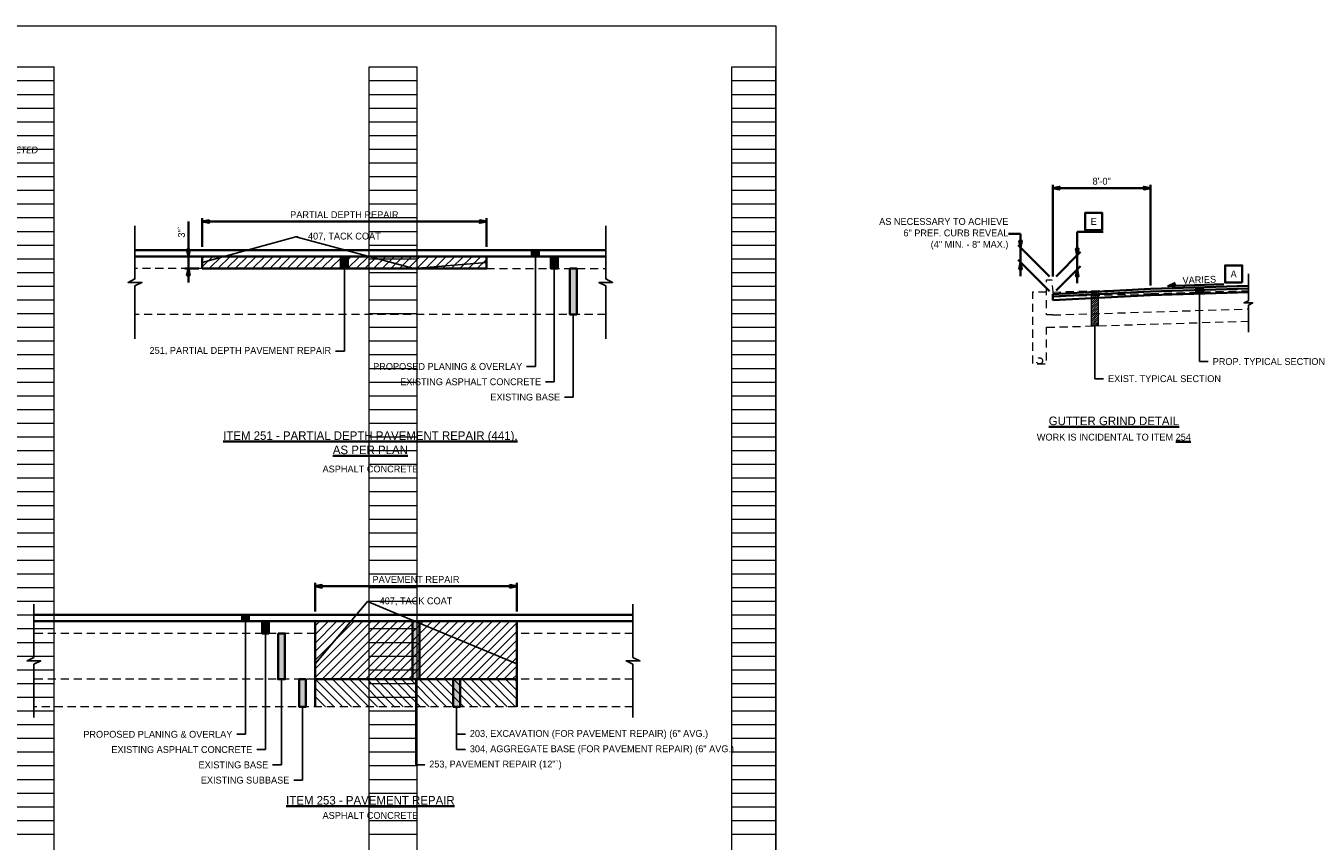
# Model space of a CAD drawing. Header units: feet. Extents: x 4003 to 4118, y 192 to 234.
# Tile 8 of 8: x 4091 to 4118, y 209 to 225. Entities that reach past the tile are written whole.
import ezdxf
from ezdxf import colors
from ezdxf.entities.mleader import LeaderData, LeaderLine
from ezdxf.math import Vec2, Vec3

# ---------------------------------------------------------------- set-up
doc = ezdxf.new("R2010")
doc.units = ezdxf.units.FT
doc.header["$MEASUREMENT"] = 0
doc.linetypes.add('OhDOT_DGN3', pattern=[0.22, 0.165, -0.055])
doc.layers.get('0').update_dxf_attribs({"lineweight": 15, "true_color": 0xc2ced6})
doc.layers.get('Defpoints').update_dxf_attribs({"lineweight": 15})
doc.layers.add('0_Mview', color=7, linetype='Continuous', lineweight=15, plot=False)
doc.layers.add('SC_Scratch1', color=7, linetype='Continuous', lineweight=15, plot=False)
for name, color, linetype, lineweight, true_color in [('PV_P_Saw_Cut_Line', 7, 'Continuous', 35, 0x99cc33), ('PV_P_Shoulder', 7, 'Continuous', 35, 0xff8000), ('SC_Shading3', 7, 'Continuous', 15, 0xe0e0e0), ('XS_P_Pavt_Surface', 7, 'Continuous', 35, 0x606060), ('XS_X_Pavt', 7, 'OhDOT_DGN3', 15, 0x40e0d0)]:
    doc.layers.add(name, color=color, linetype=linetype, lineweight=lineweight, true_color=true_color)
for name, color, linetype, lineweight in [('SH_Text', 7, 'Continuous', 35), ('TX_P_20', 7, 'Continuous', 35), ('TX_P_5', 7, 'Continuous', 35), ('TX_X_5', 7, 'Continuous', 15)]:
    doc.layers.add(name, color=color, linetype=linetype, lineweight=lineweight)
doc.layers.add('XS_X_Text_Info', color=5, linetype='Continuous')
doc.styles.add('P_Slanted - Normal Fixed Spacing', font='calibrii.ttf', dxfattribs={"height": 0.14})
doc.styles.add('Slanted-Normal', font='font31.shx', dxfattribs={"height": 0.14})
doc.styles.add('Straight-Normal', font='font30.shx', dxfattribs={"height": 0.14})
doc.dimstyles.new('Dec-0  Slanted', dxfattribs={"dimtxt": 0.14, "dimasz": 0.14, "dimexe": 0.07, "dimexo": 0.07, "dimgap": 0.07, "dimtad": 1, "dimdec": 0, "dimzin": 3, "dimdsep": 46, "dimtxsty": 'Slanted-Normal', "dimblk": 'Dim1', "dimcen": 0, "dimclrd": 95, "dimclre": 95, "dimclrt": 7, "dimaunit": 1, "dimadec": 5, "dimazin": 3, "dimtfac": 1, "dimtdec": 0, "dimtmove": 1, "dimatfit": 0, "dimldrblk": 'Dim1', "dimfxl": 1, "dimtolj": 1, "dimtzin": 0, "dimlwd": -1, "dimlwe": -1, "dimarcsym": 0})

# ---------------------------------------------------------------- blocks, each defined once
blk = doc.blocks.new('4COL')
at = {"layer": 'Defpoints', "color": 3, "linetype": 'Continuous'}
for p, q in [((16.76, 21.14), (17.74, 21.14)), ((17.74, 0.98), (17.74, 21.14)), ((24.18, 0.98), (24.18, 21.14)), ((24.18, 21.14), (25.16, 21.14)), ((25.16, 0.98), (25.16, 21.14)), ((31.6, 0.98), (31.6, 21.14)), ((31.6, 21.14), (32.5, 21.14)), ((32.5, 0.98), (32.5, 21.14)), ((16.76, 20.86), (17.74, 20.86)), ((24.18, 20.86), (25.16, 20.86)), ((31.6, 20.86), (32.5, 20.86)), ((16.76, 20.58), (17.74, 20.58)), ((24.18, 20.58), (25.16, 20.58)), ((31.6, 20.58), (32.5, 20.58)), ((16.76, 20.3), (17.74, 20.3)), ((24.18, 20.3), (25.16, 20.3)), ((31.6, 20.3), (32.5, 20.3)), ((16.76, 20.02), (17.74, 20.02)), ((24.18, 20.02), (25.16, 20.02)), ((31.6, 20.02), (32.5, 20.02)), ((16.76, 19.74), (17.74, 19.74)), ((24.18, 19.74), (25.16, 19.74)), ((31.6, 19.74), (32.5, 19.74)), ((16.76, 19.46), (17.74, 19.46)), ((24.18, 19.46), (25.16, 19.46)), ((31.6, 19.46), (32.5, 19.46)), ((16.76, 19.18), (17.74, 19.18)), ((24.18, 19.18), (25.16, 19.18)), ((31.6, 19.18), (32.5, 19.18)), ((16.76, 18.9), (17.74, 18.9)), ((24.18, 18.9), (25.16, 18.9)), ((31.6, 18.9), (32.5, 18.9)), ((16.76, 18.62), (17.74, 18.62)), ((24.18, 18.62), (25.16, 18.62)), ((31.6, 18.62), (32.5, 18.62)), ((16.76, 18.34), (17.74, 18.34)), ((24.18, 18.34), (25.16, 18.34)), ((31.6, 18.34), (32.5, 18.34)), ((16.76, 18.06), (17.74, 18.06)), ((24.18, 18.06), (25.16, 18.06)), ((31.6, 18.06), (32.5, 18.06)), ((16.76, 17.78), (17.74, 17.78)), ((24.18, 17.78), (25.16, 17.78)), ((31.6, 17.78), (32.5, 17.78)), ((16.76, 17.5), (17.74, 17.5)), ((24.18, 17.5), (25.16, 17.5)), ((31.6, 17.5), (32.5, 17.5)), ((16.76, 17.22), (17.74, 17.22)), ((24.18, 17.22), (25.16, 17.22)), ((31.6, 17.22), (32.5, 17.22)), ((16.76, 16.94), (17.74, 16.94)), ((24.18, 16.94), (25.16, 16.94)), ((31.6, 16.94), (32.5, 16.94)), ((16.76, 16.66), (17.74, 16.66)), ((24.18, 16.66), (25.16, 16.66)), ((31.6, 16.66), (32.5, 16.66)), ((16.76, 16.38), (17.74, 16.38)), ((24.18, 16.38), (25.16, 16.38)), ((31.6, 16.38), (32.5, 16.38)), ((16.76, 16.1), (17.74, 16.1)), ((24.18, 16.1), (25.16, 16.1)), ((31.6, 16.1), (32.5, 16.1)), ((16.76, 15.82), (17.74, 15.82)), ((24.18, 15.82), (25.16, 15.82)), ((31.6, 15.82), (32.5, 15.82)), ((16.76, 15.54), (17.74, 15.54)), ((24.18, 15.54), (25.16, 15.54)), ((31.6, 15.54), (32.5, 15.54)), ((16.76, 15.26), (17.74, 15.26)), ((24.18, 15.26), (25.16, 15.26)), ((31.6, 15.26), (32.5, 15.26)), ((16.76, 14.98), (17.74, 14.98)), ((24.18, 14.98), (25.16, 14.98)), ((31.6, 14.98), (32.5, 14.98)), ((16.76, 14.7), (17.74, 14.7)), ((24.18, 14.7), (25.16, 14.7)), ((31.6, 14.7), (32.5, 14.7)), ((16.76, 14.42), (17.74, 14.42)), ((24.18, 14.42), (25.16, 14.42)), ((31.6, 14.42), (32.5, 14.42)), ((16.76, 14.14), (17.74, 14.14)), ((24.18, 14.14), (25.16, 14.14)), ((31.6, 14.14), (32.5, 14.14)), ((16.76, 13.86), (17.74, 13.86)), ((24.18, 13.86), (25.16, 13.86)), ((31.6, 13.86), (32.5, 13.86)), ((16.76, 13.58), (17.74, 13.58)), ((24.18, 13.58), (25.16, 13.58)), ((31.6, 13.58), (32.5, 13.58)), ((16.76, 13.3), (17.74, 13.3)), ((24.18, 13.3), (25.16, 13.3)), ((31.6, 13.3), (32.5, 13.3)), ((16.76, 13.02), (17.74, 13.02)), ((24.18, 13.02), (25.16, 13.02)), ((31.6, 13.02), (32.5, 13.02)), ((16.76, 12.74), (17.74, 12.74)), ((24.18, 12.74), (25.16, 12.74)), ((31.6, 12.74), (32.5, 12.74)), ((16.76, 12.46), (17.74, 12.46)), ((24.18, 12.46), (25.16, 12.46)), ((31.6, 12.46), (32.5, 12.46)), ((16.76, 12.18), (17.74, 12.18)), ((24.18, 12.18), (25.16, 12.18)), ((31.6, 12.18), (32.5, 12.18)), ((16.76, 11.9), (17.74, 11.9)), ((24.18, 11.9), (25.16, 11.9)), ((31.6, 11.9), (32.5, 11.9)), ((16.76, 11.62), (17.74, 11.62)), ((24.18, 11.62), (25.16, 11.62)), ((31.6, 11.62), (32.5, 11.62)), ((16.76, 11.34), (17.74, 11.34)), ((24.18, 11.34), (25.16, 11.34)), ((31.6, 11.34), (32.5, 11.34)), ((16.76, 11.06), (17.74, 11.06)), ((24.18, 11.06), (25.16, 11.06)), ((31.6, 11.06), (32.5, 11.06)), ((16.76, 10.78), (17.74, 10.78)), ((24.18, 10.78), (25.16, 10.78)), ((31.6, 10.78), (32.5, 10.78)), ((16.76, 10.5), (17.74, 10.5)), ((24.18, 10.5), (25.16, 10.5)), ((31.6, 10.5), (32.5, 10.5)), ((16.76, 10.22), (17.74, 10.22)), ((24.18, 10.22), (25.16, 10.22)), ((31.6, 10.22), (32.5, 10.22)), ((16.76, 9.94), (17.74, 9.94)), ((24.18, 9.94), (25.16, 9.94)), ((31.6, 9.94), (32.5, 9.94)), ((16.76, 9.66), (17.74, 9.66)), ((24.18, 9.66), (25.16, 9.66)), ((31.6, 9.66), (32.5, 9.66)), ((16.76, 9.38), (17.74, 9.38)), ((24.18, 9.38), (25.16, 9.38)), ((31.6, 9.38), (32.5, 9.38)), ((16.76, 9.1), (17.74, 9.1)), ((24.18, 9.1), (25.16, 9.1)), ((31.6, 9.1), (32.5, 9.1)), ((16.76, 8.82), (17.74, 8.82)), ((24.18, 8.82), (25.16, 8.82)), ((31.6, 8.82), (32.5, 8.82)), ((16.76, 8.54), (17.74, 8.54)), ((24.18, 8.54), (25.16, 8.54)), ((31.6, 8.54), (32.5, 8.54)), ((16.76, 8.26), (17.74, 8.26)), ((24.18, 8.26), (25.16, 8.26)), ((31.6, 8.26), (32.5, 8.26)), ((16.76, 7.98), (17.74, 7.98)), ((24.18, 7.98), (25.16, 7.98)), ((31.6, 7.98), (32.5, 7.98)), ((16.76, 7.7), (17.74, 7.7)), ((24.18, 7.7), (25.16, 7.7)), ((31.6, 7.7), (32.5, 7.7)), ((16.76, 7.42), (17.74, 7.42)), ((24.18, 7.42), (25.16, 7.42)), ((31.6, 7.42), (32.5, 7.42)), ((16.76, 7.14), (17.74, 7.14)), ((24.18, 7.14), (25.16, 7.14)), ((31.6, 7.14), (32.5, 7.14)), ((16.76, 6.86), (17.74, 6.86)), ((24.18, 6.86), (25.16, 6.86)), ((31.6, 6.86), (32.5, 6.86)), ((16.76, 6.58), (17.74, 6.58)), ((24.18, 6.58), (25.16, 6.58)), ((31.6, 6.58), (32.5, 6.58)), ((16.76, 6.3), (17.74, 6.3)), ((24.18, 6.3), (25.16, 6.3)), ((31.6, 6.3), (32.5, 6.3)), ((16.76, 6.02), (17.74, 6.02)), ((24.18, 6.02), (25.16, 6.02)), ((31.6, 6.02), (32.5, 6.02)), ((16.76, 5.74), (17.74, 5.74)), ((24.18, 5.74), (25.16, 5.74)), ((31.6, 5.74), (32.5, 5.74)), ((16.76, 5.46), (17.74, 5.46)), ((24.18, 5.46), (25.16, 5.46)), ((31.6, 5.46), (32.5, 5.46))]:
    blk.add_line(p, q, dxfattribs=at)
blk = doc.blocks.new('Dim1')
h = blk.add_hatch(color=4)
h.dxf.hatch_style = 1
h.paths.add_polyline_path([(0, 0), (-1, -0.2), (-1, 0.2)])
at = {"color": 4}
blk.add_lwpolyline([(0, 0), (-1, -0.2), (-1, 0.2), (0, 0)], dxfattribs=at)
blk = doc.blocks.new('*D1284')
at = {"layer": 'Defpoints', "color": 0, "transparency": 16777216}
for p in [(4112.24, 221.848), (4112.24, 219.973), (4114.24, 219.786)]:
    blk.add_point(p, dxfattribs=at)
at = {"layer": 'TX_P_5', "color": 95, "linetype": 'Continuous', "transparency": 16777216}
for p, q in [((4112.24, 220.043), (4112.24, 221.918)), ((4114.1, 221.848), (4112.38, 221.848)), ((4114.24, 219.856), (4114.24, 221.918))]:
    blk.add_line(p, q, dxfattribs=at)
at = {"layer": 'TX_P_5', "color": 95, "transparency": 16777216, "xscale": 0.14, "yscale": 0.14, "zscale": 0.14, "rotation": 180}
blk.add_blockref('Dim1', (4112.24, 221.848), dxfattribs=at)
at = {"layer": 'TX_P_5', "color": 95, "transparency": 16777216, "xscale": 0.14, "yscale": 0.14, "zscale": 0.14}
blk.add_blockref('Dim1', (4114.24, 221.848), dxfattribs=at)
at = {"layer": 'TX_P_5', "color": 7, "transparency": 16777216, "insert": (4113.24, 221.988), "char_height": 0.14, "attachment_point": 5, "style": 'Slanted-Normal'}
blk.add_mtext('\\A1;8\'-0"', dxfattribs=at)
blk = doc.blocks.new('_None')
blk = doc.blocks.new('A$C2D4653D6')
at = {"layer": 'TX_P_5', "color": 95, "linetype": 'Continuous'}
for p, q in [((-2.63, 4.4), (-2.63, 4.96)), ((-0.28, 1.49), (-2.83, 4.04)), ((-2.63, 2.63), (-2.63, 3.84)), ((-0.28, 0.28), (-2.83, 2.83)), ((-2.63, 2.07), (-2.63, 1.51))]:
    blk.add_line(p, q, dxfattribs=at)
at = {"layer": 'TX_P_5', "color": 95, "linetype": 'Continuous', "flags": 128}
blk.add_lwpolyline([(-2.63, 4.96), (-3.63, 4.96)], dxfattribs=at)
at = {"layer": 'TX_P_5', "color": 95, "xscale": -0.56, "yscale": 0.56, "zscale": 0.56}
for p, rotation in [((-2.63, 3.84), 90), ((-2.63, 2.63), 270)]:
    blk.add_blockref('Dim1', p, dxfattribs=dict(at, rotation=rotation))
blk = doc.blocks.new('*D1287')
at = {"layer": 'Defpoints', "color": 0, "transparency": 16777216}
for p in [(4112.74, 220.182), (4112.24, 219.973), (4112.24, 219.682)]:
    blk.add_point(p, dxfattribs=at)
at = {"layer": 'TX_P_5', "color": 95, "linetype": 'Continuous', "transparency": 16777216}
for p, q in [((4113.273, 220.956), (4112.74, 220.956)), ((4112.74, 220.956), (4112.74, 220.753)), ((4112.74, 220.613), (4112.74, 220.753)), ((4112.31, 220.043), (4112.81, 220.543)), ((4112.74, 220.473), (4112.74, 220.182)), ((4112.31, 219.752), (4112.81, 220.252)), ((4112.74, 220.042), (4112.74, 219.902))]:
    blk.add_line(p, q, dxfattribs=at)
at = {"layer": 'TX_P_5', "color": 95, "transparency": 16777216, "xscale": 0.14, "yscale": 0.14, "zscale": 0.14}
for p, rotation in [((4112.74, 220.473), 270), ((4112.74, 220.182), 90)]:
    blk.add_blockref('Dim1', p, dxfattribs=dict(at, rotation=rotation))
at = {"layer": 'TX_P_5', "transparency": 16777216, "insert": (4113.077, 221.166), "char_height": 0.14, "attachment_point": 5, "style": 'Slanted-Normal'}
blk.add_mtext('\\A1;E', dxfattribs=at)
blk = doc.blocks.new('*D1281')
at = {"layer": 'Defpoints', "color": 0, "transparency": 16777216}
for p in [(4094.848, 220.452), (4094.564, 220.202), (4094.848, 220.202)]:
    blk.add_point(p, dxfattribs=at)
at = {"layer": 'PV_P_Shoulder', "color": 95, "linetype": 'Continuous', "transparency": 16777216}
for p, q in [((4094.564, 221.164), (4094.564, 220.452)), ((4094.564, 220.592), (4094.564, 220.732)), ((4094.778, 220.452), (4094.494, 220.452)), ((4094.564, 220.452), (4094.564, 220.202)), ((4094.564, 220.452), (4094.564, 220.202)), ((4094.778, 220.202), (4094.494, 220.202)), ((4094.564, 220.062), (4094.564, 219.922))]:
    blk.add_line(p, q, dxfattribs=at)
at = {"layer": 'PV_P_Shoulder', "color": 95, "transparency": 16777216, "xscale": 0.14, "yscale": 0.14, "zscale": 0.14}
for p, rotation in [((4094.564, 220.452), 270), ((4094.564, 220.202), 90)]:
    blk.add_blockref('Dim1', p, dxfattribs=dict(at, rotation=rotation))
at = {"layer": 'PV_P_Shoulder', "color": 7, "transparency": 16777216, "insert": (4094.424, 220.952), "char_height": 0.14, "attachment_point": 5, "rotation": 90, "style": 'Slanted-Normal'}
blk.add_mtext('\\A1;3"`', dxfattribs=at)
blk = doc.blocks.new('*D1282')
at = {"layer": 'Defpoints', "color": 0, "transparency": 16777216}
for p in [(4094.848, 221.164), (4094.848, 220.577), (4100.661, 220.577)]:
    blk.add_point(p, dxfattribs=at)
at = {"layer": 'PV_P_Shoulder', "color": 95, "linetype": 'Continuous', "transparency": 16777216}
for p, q in [((4094.848, 220.647), (4094.848, 221.234)), ((4100.661, 220.647), (4100.661, 221.234)), ((4100.521, 221.164), (4094.988, 221.164))]:
    blk.add_line(p, q, dxfattribs=at)
at = {"layer": 'PV_P_Shoulder', "color": 95, "transparency": 16777216, "xscale": 0.14, "yscale": 0.14, "zscale": 0.14, "rotation": 180}
blk.add_blockref('Dim1', (4094.848, 221.164), dxfattribs=at)
at = {"layer": 'PV_P_Shoulder', "color": 95, "transparency": 16777216, "xscale": 0.14, "yscale": 0.14, "zscale": 0.14}
blk.add_blockref('Dim1', (4100.661, 221.164), dxfattribs=at)
at = {"layer": 'PV_P_Shoulder', "color": 7, "transparency": 16777216, "insert": (4097.754, 221.304), "char_height": 0.14, "attachment_point": 5, "style": 'Slanted-Normal'}
blk.add_mtext('\\A1;PARTIAL DEPTH REPAIR', dxfattribs=at)
blk = doc.blocks.new('*D1283')
at = {"layer": 'Defpoints', "color": 0, "transparency": 16777216}
for p in [(4097.156, 213.709), (4097.156, 213.123), (4101.281, 213.123)]:
    blk.add_point(p, dxfattribs=at)
at = {"layer": 'PV_P_Shoulder', "color": 95, "linetype": 'Continuous', "transparency": 16777216}
for p, q in [((4097.156, 213.193), (4097.156, 213.779)), ((4101.141, 213.709), (4097.296, 213.709)), ((4101.281, 213.193), (4101.281, 213.779))]:
    blk.add_line(p, q, dxfattribs=at)
at = {"layer": 'PV_P_Shoulder', "color": 95, "transparency": 16777216, "xscale": 0.14, "yscale": 0.14, "zscale": 0.14, "rotation": 180}
blk.add_blockref('Dim1', (4097.156, 213.709), dxfattribs=at)
at = {"layer": 'PV_P_Shoulder', "color": 95, "transparency": 16777216, "xscale": 0.14, "yscale": 0.14, "zscale": 0.14}
blk.add_blockref('Dim1', (4101.281, 213.709), dxfattribs=at)
at = {"layer": 'PV_P_Shoulder', "color": 7, "transparency": 16777216, "insert": (4099.219, 213.849), "char_height": 0.14, "attachment_point": 5, "style": 'Slanted-Normal'}
blk.add_mtext('\\A1;PAVEMENT REPAIR', dxfattribs=at)

msp = doc.modelspace()

# ---------------------------------------------------------------- hatches: boundary and pattern name
at = {"layer": 'SC_Shading3'}
h = msp.add_hatch(dxfattribs=at)
h.set_pattern_fill('ANSI31', color=256)
h.set_pattern_definition([(45, (4043.09815, 199.95219), (-0.08838835, 0.08838835), [])])
h.paths.add_polyline_path([(4100.661, 220.452), (4094.848, 220.452), (4094.848, 220.202), (4100.661, 220.202)])
h = msp.add_hatch(dxfattribs=at)
h.set_pattern_fill('ANSI31', color=256)
h.set_pattern_definition([(45, (4045.40646, 191.56006), (-0.08838835, 0.08838835), [])])
h.paths.add_polyline_path([(4101.281, 212.998), (4097.156, 212.998), (4097.156, 211.81), (4101.281, 211.81)])
h = msp.add_hatch(dxfattribs=at)
h.set_pattern_fill('ANSI31', color=256, angle=90)
h.set_pattern_definition([(135, (-557491.10239, -158695.24622), (-0.088388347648, -0.088388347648), [])])
h.paths.add_polyline_path([(4101.281, 211.81), (4097.156, 211.81), (4097.156, 211.248), (4101.281, 211.248)])
at = {"layer": 'TX_P_5'}
h = msp.add_hatch(color=4, dxfattribs=at)
h.dxf.hatch_style = 1
h.paths.add_polyline_path([(4097.684, 220.452), (4097.684, 220.202), (4097.824, 220.202), (4097.824, 220.452)])
h = msp.add_hatch(color=4, dxfattribs=at)
h.dxf.hatch_style = 1
h.paths.add_polyline_path([(4101.591, 220.577), (4101.591, 220.452), (4101.731, 220.452), (4101.731, 220.577)])
h = msp.add_hatch(color=4, dxfattribs=at)
h.dxf.hatch_style = 1
h.paths.add_polyline_path([(4101.977, 220.452), (4101.977, 220.202), (4102.117, 220.202), (4102.117, 220.452)])
h = msp.add_hatch(color=4, dxfattribs=at)
h.dxf.hatch_style = 1
h.paths.add_polyline_path([(4102.366, 220.202), (4102.366, 219.265), (4102.506, 219.265), (4102.506, 220.202)])
h = msp.add_hatch(color=4, dxfattribs=at)
h.dxf.hatch_style = 1
h.paths.add_polyline_path([(4114.597, 219.847), (4114.74, 219.851), (4114.728, 219.906)])
h = msp.add_hatch(color=4, dxfattribs=at)
h.dxf.hatch_style = 1
h.paths.add_polyline_path([(4115.31, 219.819), (4115.31, 219.694), (4115.17, 219.69), (4115.17, 219.815)])
h = msp.add_hatch(color=4, dxfattribs=at)
h.dxf.hatch_style = 1
h.paths.add_polyline_path([(4095.664, 213.123), (4095.664, 212.998), (4095.804, 212.998), (4095.804, 213.123)])
h = msp.add_hatch(color=4, dxfattribs=at)
h.dxf.hatch_style = 1
h.paths.add_polyline_path([(4096.072, 212.998), (4096.072, 212.748), (4096.212, 212.748), (4096.212, 212.998)])
h = msp.add_hatch(color=4, dxfattribs=at)
h.dxf.hatch_style = 1
h.paths.add_polyline_path([(4099.149, 212.998), (4099.149, 211.81), (4099.289, 211.81), (4099.289, 212.998)])
h = msp.add_hatch(color=4, dxfattribs=at)
h.dxf.hatch_style = 1
h.paths.add_polyline_path([(4096.398, 212.748), (4096.398, 211.81), (4096.538, 211.81), (4096.538, 212.748)])
h = msp.add_hatch(color=4, dxfattribs=at)
h.dxf.hatch_style = 1
h.paths.add_polyline_path([(4096.829, 211.81), (4096.829, 211.248), (4096.969, 211.248), (4096.969, 211.81)])
h = msp.add_hatch(color=4, dxfattribs=at)
h.dxf.hatch_style = 1
h.paths.add_polyline_path([(4099.98, 211.81), (4099.98, 211.248), (4100.12, 211.248), (4100.12, 211.81)])
at = {"layer": 'TX_X_5'}
h = msp.add_hatch(dxfattribs=at)
h.set_pattern_fill('ANSI31', color=4, scale=0.25)
h.set_pattern_definition([(45, (4111.849837, 235.302556), (-0.022097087, 0.022097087), [])])
h.paths.add_polyline_path([(4113.17, 219.752), (4113.17, 219.034), (4113.03, 219.029), (4113.03, 219.748)])

# ---------------------------------------------------------------- linework, layer by layer
at = {"layer": 'PV_P_Saw_Cut_Line'}
for p, q in [((4094.848, 220.452), (4094.848, 220.202)), ((4100.661, 220.202), (4100.661, 220.452)), ((4097.156, 212.998), (4097.156, 211.248)), ((4101.281, 211.248), (4101.281, 212.998))]:
    msp.add_line(p, q, dxfattribs=at)
at = {"layer": 'SC_Scratch1'}
msp.add_lwpolyline([(4076.08, 225.164), (4106.58, 225.164), (4106.58, 204.164), (4076.08, 204.164)], close=True, dxfattribs=at)
at = {"layer": 'TX_P_5', "flags": 128}
for points in [[(4113.252, 220.991), (4113.252, 221.341), (4112.902, 221.341), (4112.902, 220.991)], [(4116.114, 219.918), (4116.114, 220.268), (4115.764, 220.268), (4115.764, 219.918)]]:
    msp.add_lwpolyline(points, close=True, dxfattribs=at)
at = {"layer": 'TX_P_5', "color": 4}
for points in [[(4097.684, 220.452), (4097.684, 220.202), (4097.824, 220.202), (4097.824, 220.452)], [(4101.591, 220.577), (4101.591, 220.452), (4101.731, 220.452), (4101.731, 220.577)], [(4101.977, 220.452), (4101.977, 220.202), (4102.117, 220.202), (4102.117, 220.452)], [(4102.366, 220.202), (4102.366, 219.265), (4102.506, 219.265), (4102.506, 220.202)], [(4095.664, 213.123), (4095.664, 212.998), (4095.804, 212.998), (4095.804, 213.123)], [(4096.072, 212.998), (4096.072, 212.748), (4096.212, 212.748), (4096.212, 212.998)], [(4099.149, 212.998), (4099.149, 211.81), (4099.289, 211.81), (4099.289, 212.998)], [(4096.398, 212.748), (4096.398, 211.81), (4096.538, 211.81), (4096.538, 212.748)], [(4096.829, 211.81), (4096.829, 211.248), (4096.969, 211.248), (4096.969, 211.81)], [(4099.98, 211.81), (4099.98, 211.248), (4100.12, 211.248), (4100.12, 211.81)]]:
    msp.add_lwpolyline(points, close=True, dxfattribs=at)
at = {"layer": 'TX_P_5', "color": 4, "flags": 128}
msp.add_lwpolyline([(4114.74, 219.851), (4114.728, 219.906), (4114.597, 219.847)], close=True, dxfattribs=at)
at = {"layer": 'TX_P_5', "color": 95, "flags": 128}
msp.add_lwpolyline([(4115.74, 219.883), (4114.74, 219.851), (4114.597, 219.847)], dxfattribs=at)
at = {"layer": 'TX_P_5', "color": 4, "flags": 128}
msp.add_lwpolyline([(4115.31, 219.819), (4115.31, 219.694), (4115.17, 219.69), (4115.17, 219.815), (4115.31, 219.819)], dxfattribs=at)
at = {"layer": 'TX_X_5', "color": 4, "flags": 128}
msp.add_lwpolyline([(4113.17, 219.752), (4113.17, 219.034), (4113.03, 219.029), (4113.03, 219.748), (4113.17, 219.752)], dxfattribs=at)
at = {"layer": 'XS_P_Pavt_Surface', "flags": 128}
for points in [[(4103.098, 220.577), (4093.473, 220.577)], [(4103.098, 220.452), (4093.473, 220.452)], [(4100.661, 220.202), (4094.848, 220.202)], [(4112.24, 219.682), (4114.24, 219.786), (4116.24, 219.848)], [(4116.24, 219.796), (4114.24, 219.734), (4112.24, 219.63)], [(4116.24, 219.723), (4114.24, 219.661), (4112.24, 219.557)], [(4112.24, 219.682), (4112.24, 219.557)], [(4103.656, 213.123), (4091.406, 213.123)], [(4103.656, 212.998), (4091.406, 212.998)], [(4101.281, 211.81), (4097.156, 211.81)]]:
    msp.add_lwpolyline(points, dxfattribs=at)
at = {"layer": 'XS_X_Pavt'}
for p, q in [((4094.848, 220.202), (4093.473, 220.202)), ((4100.661, 220.202), (4103.098, 220.202))]:
    msp.add_line(p, q, dxfattribs=at)
at = {"layer": 'XS_X_Pavt', "flags": 128}
for points in [[(4112.24, 219.255), (4112.115, 219.255), (4112.115, 219.973), (4112.219, 219.973), (4112.24, 219.723), (4112.24, 219.63)], [(4112.115, 219.723), (4111.823, 219.723), (4111.823, 218.255), (4112.115, 218.255), (4112.115, 219.005)], [(4112.24, 219.723), (4114.24, 219.786)], [(4112.24, 219.63), (4114.243, 219.692)], [(4114.243, 219.692), (4116.24, 219.754)], [(4112.24, 219.255), (4116.24, 219.379)], [(4103.098, 219.265), (4093.473, 219.265)], [(4112.115, 219.005), (4112.24, 219.005), (4116.24, 219.129)], [(4097.156, 212.748), (4091.406, 212.748)], [(4103.656, 212.748), (4101.281, 212.748)], [(4097.156, 211.81), (4091.406, 211.81)], [(4103.656, 211.81), (4101.281, 211.81)], [(4103.656, 211.248), (4091.406, 211.248)]]:
    msp.add_lwpolyline(points, dxfattribs=at)
at = {"layer": 'XS_X_Pavt'}
msp.add_circle((4111.969, 218.317), 0.0625, dxfattribs=at)
at = {"layer": 'XS_X_Text_Info'}
for points in [[(4093.473, 221.077), (4093.473, 219.991), (4093.333, 219.921), (4093.614, 219.921), (4093.473, 219.851), (4093.473, 218.765)], [(4103.098, 221.077), (4103.098, 219.991), (4103.239, 219.921), (4102.958, 219.921), (4103.098, 219.851), (4103.098, 218.765)], [(4116.24, 220.098), (4116.24, 219.545), (4116.15, 219.5), (4116.33, 219.5), (4116.24, 219.455), (4116.24, 218.901)], [(4091.406, 213.341), (4091.406, 212.255), (4091.266, 212.185), (4091.547, 212.185), (4091.406, 212.115), (4091.406, 211.029)], [(4103.656, 213.341), (4103.656, 212.255), (4103.797, 212.185), (4103.516, 212.185), (4103.656, 212.115), (4103.656, 211.029)]]:
    msp.add_lwpolyline(points, dxfattribs=at)

# ---------------------------------------------------------------- block references
at = {"layer": '0_Mview'}
msp.add_blockref('4COL', (4074.08, 203.184), dxfattribs=at)
at = {"layer": 'TX_P_5', "xscale": 0.25, "yscale": 0.25, "zscale": 0.25}
msp.add_blockref('A$C2D4653D6', (4112.24, 219.671), dxfattribs=at)

# ---------------------------------------------------------------- texts
at = {"layer": 'SH_Text', "insert": (4085.32, 222.698), "char_height": 0.14, "attachment_point": 1, "style": 'P_Slanted - Normal Fixed Spacing'}
msp.add_mtext('CATCH BASINS, MANHOLES, AND INLETS ADJUSTED/RECONSTRUCTED', dxfattribs=at)
at = {"layer": 'TX_P_5', "style": 'Slanted-Normal'}
for s, insert, char_height, attachment_point in [('\\A1;AS NECESSARY TO ACHIEVE\\P6" PREF. CURB REVEAL\\P(4" MIN. - 8" MAX.)', (4111.333, 220.911), 0.14, 6), ('A', (4115.939, 220.093), 0.14, 5), ('{\\LGUTTER GRIND DETAIL}', (4113.49, 217.178), 0.175, 2), ('{\\LITEM 251 - PARTIAL DEPTH PAVEMENT REPAIR (441),\\PAS PER PLAN}', (4098.286, 216.877), 0.175, 2), ('WORK IS INCIDENTAL TO ITEM {\\L254}', (4113.49, 216.828), 0.14, 2), ('ASPHALT CONCRETE', (4098.286, 216.177), 0.14, 2), ('{\\LITEM 253 - PAVEMENT REPAIR}', (4098.286, 209.423), 0.175, 2), ('ASPHALT CONCRETE', (4098.286, 209.096), 0.14, 2)]:
    msp.add_mtext(s, dxfattribs=dict(at, insert=insert, char_height=char_height, attachment_point=attachment_point))
at = {"layer": 'TX_P_5', "insert": (4115.239, 219.902), "char_height": 0.14, "attachment_point": 8, "rotation": 1.9971, "style": 'Slanted-Normal'}
msp.add_mtext('VARIES', dxfattribs=at)

# ---------------------------------------------------------------- dimensions: what is measured, and where the dimension line sits
at = {"layer": 'PV_P_Shoulder'}
for base, p1, p2, text, picture, middle in [((4094.848, 221.164), (4100.661, 220.577), (4094.848, 220.577), 'PARTIAL DEPTH REPAIR', '*D1282', (4097.754, 221.164)), ((4097.156, 213.709), (4101.281, 213.123), (4097.156, 213.123), 'PAVEMENT REPAIR', '*D1283', (4099.219, 213.709))]:
    dim = msp.add_linear_dim(base=base, p1=p1, p2=p2, text=text, dimstyle='Dec-0  Slanted', override={"dimpost": "'"}, dxfattribs=at)
    dim.commit()
    dim.dimension.update_dxf_attribs({"geometry": picture, "text_midpoint": middle, "dimtype": 160})
dim = msp.add_linear_dim(base=(4094.564, 220.202), p1=(4094.848, 220.452), p2=(4094.848, 220.202), angle=90, text='3"`', dimstyle='Dec-0  Slanted', override={"dimpost": "'"}, dxfattribs=at)
dim.commit()
dim.dimension.update_dxf_attribs({"geometry": '*D1281', "text_midpoint": (4094.564, 220.952), "dimtype": 160})
at = {"layer": 'TX_P_5'}
dim = msp.add_linear_dim(base=(4112.24, 221.848), p1=(4114.24, 219.786), p2=(4112.24, 219.973), angle=180, text='8\'-0"', dimstyle='Dec-0  Slanted', override={"dimpost": "'"}, dxfattribs=at)
dim.commit()
dim.dimension.update_dxf_attribs({"geometry": '*D1284', "text_midpoint": (4113.24, 221.988)})
dim = msp.add_linear_dim(base=(4112.74, 220.182), p1=(4112.24, 219.973), p2=(4112.24, 219.682), angle=90, text='E', dimstyle='Dec-0  Slanted', override={"dimgap": 0.14, "dimtoh": 1, "dimpost": "'", "dimclrt": 256}, dxfattribs=at)
dim.commit()
dim.dimension.update_dxf_attribs({"geometry": '*D1287', "text_midpoint": (4112.861, 220.956), "dimtype": 160})

# ---------------------------------------------------------------- leaders
at = {"layer": 'TX_P_20'}
ml = msp.add_multileader_mtext('Standard', dxfattribs=at)
ml.set_content('PROP. TYPICAL SECTION', color=256, style='Slanted-Normal')
ml.set_leader_properties(color=95)
ml.set_arrow_properties(name='NONE')
ml.build(insert=Vec2(0, 0))
ml.multileader.update_dxf_attribs({"text_left_attachment_type": 2, "text_right_attachment_type": 2, "dogleg_length": 0.18, "arrow_head_size": 0.14, "scale": 4})
ctx = ml.context
ctx.base_point, ctx.scale, ctx.char_height, ctx.arrow_head_size, ctx.landing_gap_size, ctx.plane_origin = Vec3(4115.42, 218.303), 4, 0.14, 0.14, 0.09, Vec3(4122.601, 212.157)
ctx.left_attachment, ctx.right_attachment = 2, 2
notes = []
notes.append((ctx, [(0, (1, 1, 0), (4115.24, 218.303), (1, 0), 0.18, [(0, [(4115.24, 219.817)], 0, [])])]))
ctx.mtext.insert, ctx.mtext.flow_direction = Vec3(4115.51, 218.373), 5
at = {"layer": 'TX_P_5'}
ml = msp.add_multileader_mtext('Standard', dxfattribs=at)
ml.set_content('407, TACK COAT', color=256, style='Slanted-Normal')
ml.set_leader_properties(color=95)
ml.set_arrow_properties(name='NONE')
ml.build(insert=Vec2(0, 0))
ml.multileader.update_dxf_attribs({"text_left_attachment_type": 2, "text_right_attachment_type": 2, "dogleg_length": 0.18, "arrow_head_size": 0.14, "scale": 4})
ctx = ml.context
ctx.base_point, ctx.scale, ctx.char_height, ctx.arrow_head_size, ctx.landing_gap_size, ctx.plane_origin = Vec3(4096.808, 220.851), 4, 0.14, 0.14, 0.09, Vec3(4091.23, 219.563)
ctx.left_attachment, ctx.right_attachment, ctx.text_align_type = 2, 2, 1
notes.append((ctx, [(1, (1, 1, 0), (4096.763, 220.851), (1, 0), 0.045, [(1, [(4100.661, 220.327), (4099.175, 220.202)], 0, []), (2, [(4094.848, 220.327)], 0, [])])]))
ctx.mtext.insert, ctx.mtext.alignment, ctx.mtext.flow_direction = Vec3(4097.754, 220.937), 2, 5
ml = msp.add_multileader_mtext('Standard', dxfattribs=at)
ml.set_content('PROPOSED PLANING & OVERLAY', color=256, style='Slanted-Normal')
ml.set_leader_properties(color=95)
ml.set_arrow_properties(name='NONE')
ml.build(insert=Vec2(0, 0))
ml.multileader.update_dxf_attribs({"text_left_attachment_type": 2, "text_right_attachment_type": 2, "dogleg_length": 0.18, "arrow_head_size": 0.14, "scale": 4})
ctx = ml.context
ctx.base_point, ctx.scale, ctx.char_height, ctx.arrow_head_size, ctx.landing_gap_size, ctx.plane_origin = Vec3(4098.047, 218.202), 4, 0.14, 0.14, 0.09, Vec3(4095.137, 217.612)
ctx.left_attachment, ctx.right_attachment, ctx.text_align_type = 2, 2, 2
notes.append((ctx, [(0, (1, 1, 0), (4101.661, 218.202), (-1, 0), 0.18, [(0, [(4101.661, 220.452)], 0, [])])]))
ctx.mtext.insert, ctx.mtext.alignment, ctx.mtext.flow_direction = Vec3(4101.391, 218.272), 3, 5
ml = msp.add_multileader_mtext('Standard', dxfattribs=at)
ml.set_content('251, PARTIAL DEPTH PAVEMENT REPAIR', color=256, style='Slanted-Normal')
ml.set_leader_properties(color=95)
ml.set_arrow_properties(name='NONE')
ml.build(insert=Vec2(0, 0))
ml.multileader.update_dxf_attribs({"text_left_attachment_type": 2, "text_right_attachment_type": 2, "dogleg_length": 0.18, "arrow_head_size": 0.14, "scale": 4})
ctx = ml.context
ctx.base_point, ctx.scale, ctx.char_height, ctx.arrow_head_size, ctx.landing_gap_size, ctx.plane_origin = Vec3(4093.386, 218.515), 4, 0.14, 0.14, 0.09, Vec3(4091.23, 217.362)
ctx.left_attachment, ctx.right_attachment, ctx.text_align_type = 2, 2, 2
notes.append((ctx, [(0, (1, 1, 0), (4097.754, 218.515), (-1, 0), 0.18, [(0, [(4097.754, 220.202)], 0, [])])]))
ctx.mtext.insert, ctx.mtext.alignment, ctx.mtext.flow_direction = Vec3(4097.484, 218.6), 3, 5
ml = msp.add_multileader_mtext('Standard', dxfattribs=at)
ml.set_content('EXISTING ASPHALT CONCRETE', color=256, style='Slanted-Normal')
ml.set_leader_properties(color=95)
ml.set_arrow_properties(name='NONE')
ml.build(insert=Vec2(0, 0))
ml.multileader.update_dxf_attribs({"text_left_attachment_type": 2, "text_right_attachment_type": 2, "dogleg_length": 0.18, "arrow_head_size": 0.14, "scale": 4})
ctx = ml.context
ctx.base_point, ctx.scale, ctx.char_height, ctx.arrow_head_size, ctx.landing_gap_size, ctx.plane_origin = Vec3(4098.657, 217.89), 4, 0.14, 0.14, 0.09, Vec3(4095.523, 217.487)
ctx.left_attachment, ctx.right_attachment, ctx.text_align_type = 2, 2, 2
notes.append((ctx, [(0, (1, 1, 0), (4102.047, 217.89), (-1, 0), 0.18, [(0, [(4102.047, 220.202)], 0, [])])]))
ctx.mtext.insert, ctx.mtext.alignment, ctx.mtext.flow_direction = Vec3(4101.777, 217.96), 3, 5
ml = msp.add_multileader_mtext('Standard', dxfattribs=at)
ml.set_content('EXISTING BASE', color=256, style='Slanted-Normal')
ml.set_leader_properties(color=95)
ml.set_arrow_properties(name='NONE')
ml.build(insert=Vec2(0, 0))
ml.multileader.update_dxf_attribs({"text_left_attachment_type": 2, "text_right_attachment_type": 2, "dogleg_length": 0.18, "arrow_head_size": 0.14, "scale": 4})
ctx = ml.context
ctx.base_point, ctx.scale, ctx.char_height, ctx.arrow_head_size, ctx.landing_gap_size, ctx.plane_origin = Vec3(4100.564, 217.577), 4, 0.14, 0.14, 0.09, Vec3(4095.912, 217.237)
ctx.left_attachment, ctx.right_attachment, ctx.text_align_type = 2, 2, 2
notes.append((ctx, [(0, (1, 1, 0), (4102.436, 217.577), (-1, 0), 0.18, [(0, [(4102.436, 219.265)], 0, [])])]))
ctx.mtext.insert, ctx.mtext.alignment, ctx.mtext.flow_direction = Vec3(4102.166, 217.647), 3, 5
ml = msp.add_multileader_mtext('Standard', dxfattribs=at)
ml.set_content('407, TACK COAT', color=256, style='Slanted-Normal')
ml.set_leader_properties(color=95)
ml.set_arrow_properties(name='NONE')
ml.build(insert=Vec2(0, 0))
ml.multileader.update_dxf_attribs({"text_left_attachment_type": 2, "text_right_attachment_type": 2, "dogleg_length": 0.18, "arrow_head_size": 0.14, "scale": 4})
ctx = ml.context
ctx.base_point, ctx.scale, ctx.char_height, ctx.arrow_head_size, ctx.landing_gap_size, ctx.plane_origin = Vec3(4098.273, 213.397), 4, 0.14, 0.14, 0.09, Vec3(4092.695, 212.109)
ctx.left_attachment, ctx.right_attachment, ctx.text_align_type = 2, 2, 1
notes.append((ctx, [(1, (1, 1, 0), (4098.228, 213.397), (1, 0), 0.045, [(0, [(4101.281, 212.123)], 0, []), (2, [(4097.156, 212.123)], 0, [])])]))
ctx.mtext.insert, ctx.mtext.alignment, ctx.mtext.flow_direction = Vec3(4099.219, 213.482), 2, 5
ml = msp.add_multileader_mtext('Standard', dxfattribs=at)
ml.set_content('PROPOSED PLANING & OVERLAY', color=256, style='Slanted-Normal')
ml.set_leader_properties(color=95)
ml.set_arrow_properties(name='NONE')
ml.build(insert=Vec2(0, 0))
ml.multileader.update_dxf_attribs({"text_left_attachment_type": 2, "text_right_attachment_type": 2, "dogleg_length": 0.18, "arrow_head_size": 0.14, "scale": 4})
ctx = ml.context
ctx.base_point, ctx.scale, ctx.char_height, ctx.arrow_head_size, ctx.landing_gap_size, ctx.plane_origin = Vec3(4092.119, 210.685), 4, 0.14, 0.14, 0.09, Vec3(4089.209, 210.157)
ctx.left_attachment, ctx.right_attachment, ctx.text_align_type = 2, 2, 2
notes.append((ctx, [(0, (1, 1, 0), (4095.734, 210.685), (-1, 0), 0.18, [(0, [(4095.734, 212.998)], 0, [])])]))
ctx.mtext.insert, ctx.mtext.alignment, ctx.mtext.flow_direction = Vec3(4095.464, 210.755), 3, 5
ml = msp.add_multileader_mtext('Standard', dxfattribs=at)
ml.set_content('EXISTING ASPHALT CONCRETE', color=256, style='Slanted-Normal')
ml.set_leader_properties(color=95)
ml.set_arrow_properties(name='NONE')
ml.build(insert=Vec2(0, 0))
ml.multileader.update_dxf_attribs({"text_left_attachment_type": 2, "text_right_attachment_type": 2, "dogleg_length": 0.18, "arrow_head_size": 0.14, "scale": 4})
ctx = ml.context
ctx.base_point, ctx.scale, ctx.char_height, ctx.arrow_head_size, ctx.landing_gap_size, ctx.plane_origin = Vec3(4092.752, 210.373), 4, 0.14, 0.14, 0.09, Vec3(4089.618, 209.907)
ctx.left_attachment, ctx.right_attachment, ctx.text_align_type = 2, 2, 2
notes.append((ctx, [(0, (1, 1, 0), (4096.142, 210.373), (-1, 0), 0.18, [(0, [(4096.142, 212.748)], 0, [])])]))
ctx.mtext.insert, ctx.mtext.alignment, ctx.mtext.flow_direction = Vec3(4095.872, 210.443), 3, 5
ml = msp.add_multileader_mtext('Standard', dxfattribs=at)
ml.set_content('EXISTING BASE', color=256, style='Slanted-Normal')
ml.set_leader_properties(color=95)
ml.set_arrow_properties(name='NONE')
ml.build(insert=Vec2(0, 0))
ml.multileader.update_dxf_attribs({"text_left_attachment_type": 2, "text_right_attachment_type": 2, "dogleg_length": 0.18, "arrow_head_size": 0.14, "scale": 4})
ctx = ml.context
ctx.base_point, ctx.scale, ctx.char_height, ctx.arrow_head_size, ctx.landing_gap_size, ctx.plane_origin = Vec3(4094.596, 210.06), 4, 0.14, 0.14, 0.09, Vec3(4089.944, 208.97)
ctx.left_attachment, ctx.right_attachment, ctx.text_align_type = 2, 2, 2
notes.append((ctx, [(0, (1, 1, 0), (4096.468, 210.06), (-1, 0), 0.18, [(0, [(4096.468, 211.81)], 0, [])])]))
ctx.mtext.insert, ctx.mtext.alignment, ctx.mtext.flow_direction = Vec3(4096.198, 210.13), 3, 5
ml = msp.add_multileader_mtext('Standard', dxfattribs=at)
ml.set_content('253, PAVEMENT REPAIR (12"`)', color=256, style='Slanted-Normal')
ml.set_leader_properties(color=95)
ml.set_arrow_properties(name='NONE')
ml.build(insert=Vec2(0, 0))
ml.multileader.update_dxf_attribs({"text_left_attachment_type": 2, "text_right_attachment_type": 2, "dogleg_length": 0.18, "arrow_head_size": 0.14, "scale": 4})
ctx = ml.context
ctx.base_point, ctx.scale, ctx.char_height, ctx.arrow_head_size, ctx.landing_gap_size, ctx.plane_origin = Vec3(4099.399, 210.06), 4, 0.14, 0.14, 0.09, Vec3(4092.695, 208.97)
ctx.left_attachment, ctx.right_attachment = 2, 2
notes.append((ctx, [(1, (1, 1, 0), (4099.219, 210.06), (1, 0), 0.18, [(0, [(4099.219, 211.81)], 0, [])])]))
ctx.mtext.insert, ctx.mtext.flow_direction = Vec3(4099.489, 210.146), 5
ml = msp.add_multileader_mtext('Standard', dxfattribs=at)
ml.set_content('EXISTING SUBBASE', color=256, style='Slanted-Normal')
ml.set_leader_properties(color=95)
ml.set_arrow_properties(name='NONE')
ml.build(insert=Vec2(0, 0))
ml.multileader.update_dxf_attribs({"text_left_attachment_type": 2, "text_right_attachment_type": 2, "dogleg_length": 0.18, "arrow_head_size": 0.14, "scale": 4})
ctx = ml.context
ctx.base_point, ctx.scale, ctx.char_height, ctx.arrow_head_size, ctx.landing_gap_size, ctx.plane_origin = Vec3(4094.647, 209.748), 4, 0.14, 0.14, 0.09, Vec3(4090.374, 208.407)
ctx.left_attachment, ctx.right_attachment, ctx.text_align_type = 2, 2, 2
notes.append((ctx, [(0, (1, 1, 0), (4096.899, 209.748), (-1, 0), 0.18, [(0, [(4096.899, 211.248)], 0, [])])]))
ctx.mtext.insert, ctx.mtext.alignment, ctx.mtext.flow_direction = Vec3(4096.629, 209.818), 3, 5
ml = msp.add_multileader_mtext('Standard', dxfattribs=at)
ml.set_content('203, EXCAVATION (FOR PAVEMENT REPAIR) (6" AVG.)', color=256, style='Slanted-Normal')
ml.set_leader_properties(color=95)
ml.set_arrow_properties(name='NONE')
ml.build(insert=Vec2(0, 0))
ml.multileader.update_dxf_attribs({"text_left_attachment_type": 2, "text_right_attachment_type": 2, "dogleg_length": 0.18, "arrow_head_size": 0.14, "scale": 4})
ctx = ml.context
ctx.base_point, ctx.scale, ctx.char_height, ctx.arrow_head_size, ctx.landing_gap_size, ctx.plane_origin = Vec3(4100.23, 210.685), 4, 0.14, 0.14, 0.09, Vec3(4093.526, 208.407)
ctx.left_attachment, ctx.right_attachment = 2, 2
notes.append((ctx, [(1, (1, 1, 0), (4100.05, 210.685), (1, 0), 0.18, [(0, [(4100.05, 211.248)], 0, [])])]))
ctx.mtext.insert, ctx.mtext.flow_direction = Vec3(4100.32, 210.771), 5
ml = msp.add_multileader_mtext('Standard', dxfattribs=at)
ml.set_content('304, AGGREGATE BASE (FOR PAVEMENT REPAIR) (6" AVG.)', color=256, style='Slanted-Normal')
ml.set_leader_properties(color=95)
ml.set_arrow_properties(name='NONE')
ml.build(insert=Vec2(0, 0))
ml.multileader.update_dxf_attribs({"text_left_attachment_type": 2, "text_right_attachment_type": 2, "dogleg_length": 0.18, "arrow_head_size": 0.14, "scale": 4})
ctx = ml.context
ctx.base_point, ctx.scale, ctx.char_height, ctx.arrow_head_size, ctx.landing_gap_size, ctx.plane_origin = Vec3(4100.23, 210.373), 4, 0.14, 0.14, 0.09, Vec3(4093.526, 208.095)
ctx.left_attachment, ctx.right_attachment = 2, 2
notes.append((ctx, [(1, (1, 1, 0), (4100.05, 210.373), (1, 0), 0.18, [(0, [(4100.05, 210.685)], 0, [])])]))
ctx.mtext.insert, ctx.mtext.flow_direction = Vec3(4100.32, 210.458), 5
at = {"layer": 'TX_X_5'}
ml = msp.add_multileader_mtext('Standard', dxfattribs=at)
ml.set_content('EXIST. TYPICAL SECTION', color=256, style='Straight-Normal')
ml.set_leader_properties(color=95)
ml.set_arrow_properties(name='NONE')
ml.build(insert=Vec2(0, 0))
ml.multileader.update_dxf_attribs({"text_left_attachment_type": 2, "text_right_attachment_type": 2, "dogleg_length": 0.18, "arrow_head_size": 0.14, "scale": 4})
ctx = ml.context
ctx.base_point, ctx.scale, ctx.char_height, ctx.arrow_head_size, ctx.landing_gap_size, ctx.plane_origin = Vec3(4113.28, 217.953), 4, 0.14, 0.14, 0.09, Vec3(4118.194, 213.274)
ctx.left_attachment, ctx.right_attachment = 2, 2
notes.append((ctx, [(0, (1, 1, 0), (4113.1, 217.953), (1, 0), 0.18, [(0, [(4113.1, 219.031)], 0, [])])]))
ctx.mtext.insert, ctx.mtext.flow_direction = Vec3(4113.37, 218.023), 5
for ctx, leaders in notes:
    for number, flags, end, landing, length, lines in leaders:
        leader = LeaderData()
        leader.index, (leader.has_last_leader_line, leader.has_dogleg_vector, leader.attachment_direction) = number, flags
        leader.last_leader_point, leader.dogleg_vector, leader.dogleg_length = Vec3(end), Vec3(landing), length
        for number, points, colour, breaks in lines:
            line = LeaderLine()
            line.index, line.vertices, line.color, line.breaks = number, Vec3.list(points), colors.encode_raw_color(colour), breaks
            leader.lines.append(line)
        ctx.leaders.append(leader)

doc.saveas('drawing.dxf')
